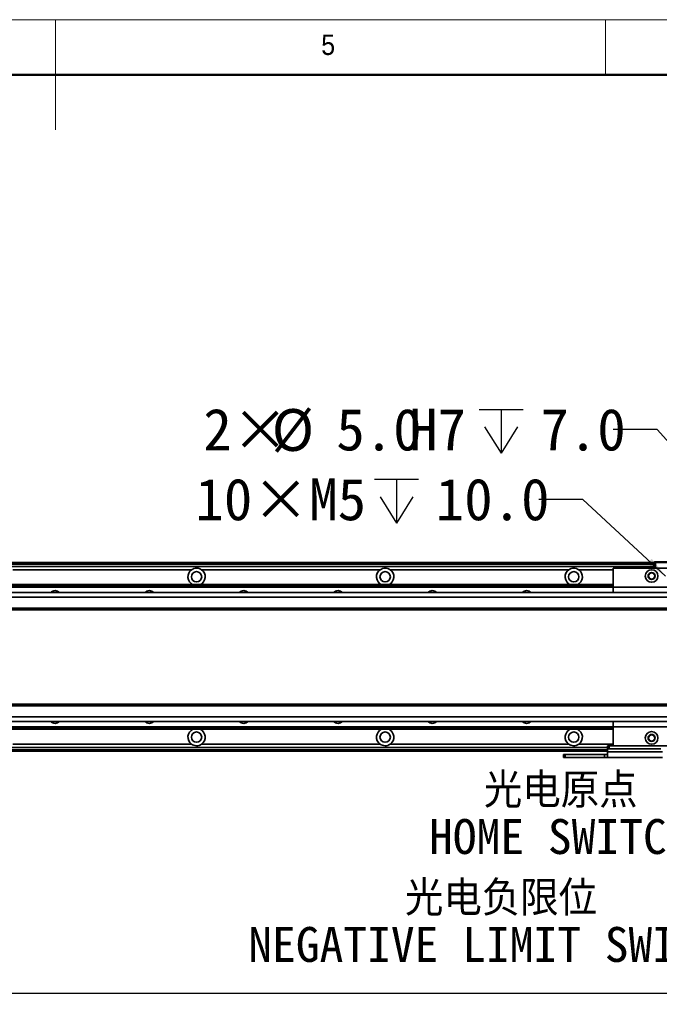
# Model space of a CAD drawing. Header units: millimetres. Extents: x 35 to 2905, y 35 to 2044.
# Tile 8 of 10: x 1447 to 1854, y 1418 to 2044. Entities that reach past the tile are written whole.
import ezdxf

# ---------------------------------------------------------------- set-up
doc = ezdxf.new("R2010")
doc.units = ezdxf.units.MM
doc.header["$LTSCALE"] = 7
doc.layers.add('黑色实线', color=7, linetype='Continuous')
doc.styles.add('SLDTEXTSTYLE1', font='Gothic.ttf', dxfattribs={"width": 0.913})
doc.styles.add('SLDTEXTSTYLE8', font='txt')
doc.styles.add('SLDTEXTSTYLE9', font='txt', dxfattribs={"bigfont": 'bigfont'})
doc.dimstyles.new('SLDDIMSTYLE3', dxfattribs={"dimtxt": 26.6, "dimasz": 14, "dimexe": 0, "dimexo": 0.0625, "dimgap": 6.65, "dimtad": 2, "dimdec": 1, "dimrnd": 1e-09, "dimzin": 4, "dimdsep": 46, "dimtxsty": 'SLDTEXTSTYLE8', "dimsah": 1, "dimcen": 0.09, "dimadec": 0, "dimazin": 1, "dimtfac": 1, "dimtdec": 1, "dimtofl": 0, "dimtmove": 0, "dimatfit": 3, "dimfxl": 0, "dimfrac": 2, "dimtolj": 1, "dimtzin": 12, "dimarcsym": 0})
doc.dimstyles.new('SLDDIMSTYLE4', dxfattribs={"dimtxt": 26.6, "dimasz": 14, "dimexe": 0, "dimexo": 0.0625, "dimgap": 6.65, "dimtad": 0, "dimtih": 1, "dimtoh": 1, "dimdec": 1, "dimrnd": 1e-09, "dimzin": 4, "dimdsep": 46, "dimtxsty": 'SLDTEXTSTYLE8', "dimsah": 1, "dimcen": 0, "dimadec": 0, "dimazin": 1, "dimtfac": 1, "dimtdec": 1, "dimtofl": 0, "dimtmove": 0, "dimatfit": 3, "dimfxl": 0, "dimfrac": 2, "dimtolj": 1, "dimtzin": 12, "dimarcsym": 0})
doc.dimstyles.new('SLDDIMSTYLE5', dxfattribs={"dimtxt": 26.6, "dimasz": 14, "dimexe": 0, "dimexo": 0.0625, "dimgap": 6.65, "dimtad": 0, "dimtih": 1, "dimtoh": 1, "dimdec": 1, "dimrnd": 1e-09, "dimzin": 12, "dimdsep": 46, "dimtxsty": 'SLDTEXTSTYLE8', "dimsah": 1, "dimcen": 0, "dimadec": 0, "dimazin": 3, "dimtfac": 1, "dimtdec": 1, "dimtofl": 0, "dimtmove": 0, "dimatfit": 3, "dimfxl": 0, "dimfrac": 2, "dimtolj": 1, "dimtzin": 12, "dimarcsym": 0})

# ---------------------------------------------------------------- blocks, each defined once
blk = doc.blocks.new('SW_SYMBOL_HOLE_DEPTH')
at = {"layer": '黑色实线', "color": 0}
for p, q in [((0, 6125), (5600, 6125)), ((2800, 6125), (2800, 525)), ((700, 3885), (2800, 525)), ((4900, 3885), (2800, 525))]:
    blk.add_line(p, q, dxfattribs=at)
blk = doc.blocks.new('_D_10')
at = {"layer": '黑色实线'}
for p, q in [((1852.91, 1783.27), (1824.91, 1783.27)), ((1935.65, 1690.44), (1852.91, 1783.27))]:
    blk.add_line(p, q, dxfattribs=at)
blk.add_solid([(1935.65, 1690.44), (1927.9, 1702.29), (1924.77, 1699.49)], dxfattribs=at)
at = {"layer": '黑色实线', "xscale": 0.004985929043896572, "yscale": 0.004985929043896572, "zscale": 0.004985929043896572}
blk.add_blockref('SW_SYMBOL_HOLE_DEPTH', (1739.64, 1765.55), dxfattribs=at)
at = {"layer": '黑色实线', "char_height": 26.6, "attachment_point": 1, "style": 'SLDTEXTSTYLE8'}
for s, insert in [('2×', (1564.14, 1796.56)), ('%%c', (1607.66, 1796.3)), ('5.0', (1648.76, 1796.56)), ('H7', (1695.09, 1796.56)), ('7.0', (1778.58, 1796.56))]:
    blk.add_mtext(s, dxfattribs=dict(at, insert=insert))
blk = doc.blocks.new('_D_13')
at = {"layer": '黑色实线'}
for p, q in [((1805.57, 1738.76), (1777.57, 1738.76)), ((1858.27, 1690), (1805.57, 1738.76))]:
    blk.add_line(p, q, dxfattribs=at)
blk.add_solid([(1858.27, 1690), (1849.42, 1701.05), (1846.57, 1697.97)], dxfattribs=at)
at = {"layer": '黑色实线', "xscale": 0.004985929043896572, "yscale": 0.004985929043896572, "zscale": 0.004985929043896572}
blk.add_blockref('SW_SYMBOL_HOLE_DEPTH', (1673.1, 1721.15), dxfattribs=at)
at = {"layer": '黑色实线', "char_height": 26.6, "attachment_point": 1, "style": 'SLDTEXTSTYLE8'}
for s, insert in [('10×M5', (1559.12, 1752.16)), ('10.0', (1712.03, 1752.16))]:
    blk.add_mtext(s, dxfattribs=dict(at, insert=insert))
blk = doc.blocks.new('_D_20')
at = {"layer": '黑色实线'}
for p, q in [((1949.82, 1507.11), (1949.82, 1417.6)), ((449.82, 1503.26), (449.82, 1417.6)), ((449.82, 1424.6), (1949.82, 1424.6))]:
    blk.add_line(p, q, dxfattribs=at)
for points in [[(449.82, 1424.6), (463.82, 1422.5), (463.82, 1426.7)], [(1949.82, 1424.6), (1935.82, 1426.7), (1935.82, 1422.5)]]:
    blk.add_solid(points, dxfattribs=at)
at = {"layer": '黑色实线', "insert": (1146.15, 1459.5), "char_height": 26.6, "attachment_point": 1, "style": 'SLDTEXTSTYLE8'}
blk.add_mtext('1500.0', dxfattribs=at)
blk = doc.blocks.new('SW_NOTE_5')
at = {"layer": '黑色实线', "color": 0, "char_height": 22.225, "attachment_point": 2}
for s, insert, style in [('光电原点', (-103.75, 40.63), 'SLDTEXTSTYLE9'), ('HOME SWITCH', (-104.34, 11.24), 'SLDTEXTSTYLE8')]:
    blk.add_mtext(s, dxfattribs=dict(at, insert=insert, style=style))
blk = doc.blocks.new('SW_NOTE_6')
at = {"layer": '黑色实线', "color": 0, "char_height": 22.225, "attachment_point": 2}
for s, insert, style in [('光电负限位', (-168.86, 40.31), 'SLDTEXTSTYLE9'), ('NEGATIVE LIMIT SWITCH', (-170.93, 10.92), 'SLDTEXTSTYLE8')]:
    blk.add_mtext(s, dxfattribs=dict(at, insert=insert, style=style))

msp = doc.modelspace()

# ---------------------------------------------------------------- linework, layer by layer
at = {"color": 7, "linetype": 'Continuous', "lineweight": 18}
for p, q in [((2905, 2044), (35, 2044)), ((1470, 2044), (1470, 1974)), ((1820, 2009), (1820, 2044)), ((70, 2009), (2870, 2009))]:
    msp.add_line(p, q, dxfattribs=at)
at = {"color": 7, "linetype": 'Continuous', "lineweight": 50}
msp.add_line((2870, 2009), (70, 2009), dxfattribs=at)
at = {"color": 7, "linetype": 'Continuous', "lineweight": 35}
for p, q in [((1850.82, 1698.57), (548.82, 1698.57)), ((548.82, 1698.37), (1850.82, 1698.37)), ((548.82, 1698.17), (1850.82, 1698.17)), ((1850.82, 1698.07), (548.82, 1698.07)), ((1850.82, 1698.77), (1851.12, 1699.07)), ((1850.82, 1695.07), (1850.82, 1698.77)), ((1851.82, 1698.77), (1850.82, 1698.77)), ((1851.12, 1699.07), (1851.94, 1699.07)), ((1851.82, 1698.77), (1851.94, 1699.07)), ((1873.82, 1698.77), (1851.82, 1698.77)), ((1851.82, 1698.77), (1851.82, 1695.07)), ((1851.94, 1699.07), (1873.69, 1699.07)), ((1850.82, 1696.07), (548.82, 1696.07)), ((1556.65, 1694.07), (1442.99, 1694.07)), ((1676.65, 1694.07), (1562.99, 1694.07)), ((1796.65, 1694.07), (1682.99, 1694.07)), ((2074.82, 1695.07), (1824.82, 1695.07)), ((1824.82, 1695.07), (1824.82, 1683.07)), ((2095.32, 1679.57), (304.32, 1679.57)), ((574.82, 1684.57), (1824.82, 1684.57)), ((574.82, 1684.27), (1824.82, 1684.27)), ((574.82, 1683.38), (1824.82, 1683.38)), ((574.82, 1683.08), (1824.82, 1683.08)), ((2074.82, 1683.07), (1824.82, 1683.07)), ((1824.82, 1683.07), (1824.82, 1679.57)), ((2095.32, 1676.57), (304.32, 1676.57)), ((2095.32, 1669.57), (304.32, 1669.57)), ((304.32, 1668.57), (2095.32, 1668.57)), ((2095.32, 1608.57), (304.32, 1608.57)), ((2095.32, 1607.57), (304.32, 1607.57)), ((2095.32, 1600.57), (304.32, 1600.57)), ((2095.32, 1597.57), (304.32, 1597.57)), ((1824.82, 1597.57), (1824.82, 1594.07)), ((574.82, 1594.06), (1824.82, 1594.06)), ((574.82, 1593.77), (1824.82, 1593.77)), ((574.82, 1592.87), (1824.82, 1592.87)), ((574.82, 1592.58), (1824.82, 1592.58)), ((2074.82, 1594.07), (1824.82, 1594.07)), ((1824.82, 1594.07), (1824.82, 1582.07)), ((1821.32, 1581.08), (580.32, 1581.08)), ((1821.32, 1578.57), (580.32, 1578.57)), ((1556.65, 1583.08), (1442.99, 1583.08)), ((1676.65, 1583.08), (1562.99, 1583.08)), ((1796.65, 1583.08), (1682.99, 1583.08)), ((1821.32, 1580.07), (1821.32, 1582.07)), ((1821.32, 1582.07), (1822.32, 1582.07)), ((1822.32, 1580.07), (1821.32, 1580.07)), ((1821.32, 1578.24), (1821.32, 1580.07)), ((1822.32, 1582.07), (1822.32, 1580.07)), ((1822.32, 1582.07), (1824.82, 1582.07)), ((1822.32, 1580.07), (1855.32, 1580.07)), ((2074.82, 1582.07), (1824.82, 1582.07)), ((1793.32, 1574.57), (1793.32, 1576.57)), ((1793.32, 1576.57), (1794.32, 1576.57)), ((1794.32, 1574.57), (1793.32, 1574.57)), ((1794.32, 1576.57), (1794.32, 1574.57)), ((1794.32, 1576.57), (1819.32, 1576.57)), ((1794.32, 1574.57), (1819.32, 1574.57)), ((1819.32, 1574.57), (1819.32, 1576.57)), ((1819.32, 1576.57), (1821.32, 1576.57)), ((1821.32, 1574.57), (1819.32, 1574.57)), ((1821.32, 1578.24), (1856.32, 1578.24)), ((1821.32, 1574.57), (1821.32, 1578.24)), ((1856.32, 1574.57), (1821.32, 1574.57))]:
    msp.add_line(p, q, dxfattribs=at)
at = {"color": 8, "linetype": 'Continuous', "lineweight": 35}
for p, q in [((1850.82, 1697.57), (548.82, 1697.57)), ((1824.82, 1694.07), (1802.99, 1694.07)), ((1821.32, 1579.57), (580.32, 1579.57)), ((1824.82, 1583.08), (1802.99, 1583.08))]:
    msp.add_line(p, q, dxfattribs=at)
at = {"color": 7, "linetype": 'Continuous', "lineweight": 35}
for centre, radius in [((1559.82, 1689.57), 3.3), ((1679.82, 1689.57), 3.3), ((1799.82, 1689.57), 3.3), ((1849.32, 1690.08), 4), ((1849.32, 1690.08), 2.25), ((1849.32, 1690.08), 2), ((1849.32, 1587.07), 4), ((1559.82, 1587.57), 3.3), ((1679.82, 1587.57), 3.3), ((1799.82, 1587.57), 3.3), ((1849.32, 1587.07), 2.25), ((1849.32, 1587.07), 2)]:
    msp.add_circle(centre, radius, dxfattribs=at)
for centre, radius, start, end in [((1559.82, 1689.57), 5.5, 125.18979, 245.50882), ((1559.82, 1689.57), 5.5, 294.49118, 54.81021), ((1679.82, 1689.57), 5.5, 125.18979, 245.50882), ((1679.82, 1689.57), 5.5, 294.49118, 54.81021), ((1799.82, 1689.57), 5.5, 125.18979, 245.50882), ((1799.82, 1689.57), 5.5, 294.49118, 54.81021), ((1469.82, 1677.07), 3.75, 41.91572, 138.08428), ((1529.82, 1677.07), 3.75, 41.91572, 138.08428), ((1589.82, 1677.07), 3.75, 41.91572, 138.08428), ((1649.82, 1677.07), 3.75, 41.91572, 138.08428), ((1709.82, 1677.07), 3.75, 41.91572, 138.08428), ((1769.82, 1677.07), 3.75, 41.91572, 138.08428), ((1469.82, 1600.08), 3.75, 221.91572, 318.08428), ((1529.82, 1600.08), 3.75, 221.91572, 318.08428), ((1589.82, 1600.08), 3.75, 221.91572, 318.08428), ((1649.82, 1600.08), 3.75, 221.91572, 318.08428), ((1709.82, 1600.08), 3.75, 221.91572, 318.08428), ((1769.82, 1600.08), 3.75, 221.91572, 318.08428), ((1559.82, 1587.57), 5.5, 114.49118, 234.81021), ((1559.82, 1587.57), 5.5, 305.18979, 65.50882), ((1679.82, 1587.57), 5.5, 114.49118, 234.81021), ((1679.82, 1587.57), 5.5, 305.18979, 65.50882), ((1799.82, 1587.57), 5.5, 114.49118, 234.81021), ((1799.82, 1587.57), 5.5, 305.18979, 65.50882)]:
    msp.add_arc(centre, radius, start, end, dxfattribs=at)
for points, knots in [([(1562.99, 1694.07), (1562.53, 1694.34), (1561.58, 1694.89), (1559.89, 1695.15), (1558.15, 1694.94), (1557.15, 1694.36), (1556.65, 1694.07)], [0, 0, 0, 0, 0.235694, 0.486464, 0.744851, 1, 1, 1, 1]), ([(1682.99, 1694.07), (1682.53, 1694.34), (1681.58, 1694.89), (1679.89, 1695.15), (1678.15, 1694.94), (1677.15, 1694.36), (1676.65, 1694.07)], [0, 0, 0, 0, 0.235694, 0.486464, 0.744851, 1, 1, 1, 1]), ([(1802.99, 1694.07), (1802.53, 1694.34), (1801.58, 1694.89), (1799.89, 1695.15), (1798.15, 1694.94), (1797.15, 1694.36), (1796.65, 1694.07)], [0, 0, 0, 0, 0.235694, 0.486464, 0.744851, 1, 1, 1, 1]), ([(1556.65, 1583.08), (1557.11, 1582.81), (1558.05, 1582.25), (1559.74, 1581.99), (1561.48, 1582.21), (1562.49, 1582.79), (1562.99, 1583.08)], [0, 0, 0, 0, 0.235694, 0.486481, 0.744851, 1, 1, 1, 1]), ([(1676.65, 1583.08), (1677.11, 1582.81), (1678.05, 1582.25), (1679.74, 1581.99), (1681.48, 1582.21), (1682.49, 1582.79), (1682.99, 1583.08)], [0, 0, 0, 0, 0.235694, 0.486481, 0.744851, 1, 1, 1, 1]), ([(1796.65, 1583.08), (1797.11, 1582.81), (1798.05, 1582.25), (1799.74, 1581.99), (1801.48, 1582.21), (1802.49, 1582.79), (1802.99, 1583.08)], [0, 0, 0, 0, 0.235694, 0.486481, 0.744851, 1, 1, 1, 1])]:
    msp.add_open_spline(points, degree=3, knots=knots, dxfattribs=at)

# ---------------------------------------------------------------- block references
at = {"layer": '黑色实线', "color": 7}
for name, p in [('SW_NOTE_5', (1895.27, 1524.21)), ('SW_NOTE_6', (1922.42, 1455.87))]:
    msp.add_blockref(name, p, dxfattribs=at)

# ---------------------------------------------------------------- texts
at = {"color": 7, "linetype": 'Continuous', "lineweight": 0, "insert": (1639.17, 2034.52), "char_height": 12.96, "attachment_point": 1, "style": 'SLDTEXTSTYLE1'}
msp.add_mtext('5', dxfattribs=at)

# ---------------------------------------------------------------- dimensions: what is measured, and where the dimension line sits
at = {"layer": '黑色实线'}
dim = msp.add_diameter_dim_2p(p1=(1938.98, 1686.71), p2=(1935.65, 1690.44), text='2×<>H7{\\fGDT;x}7.0', dimstyle='SLDDIMSTYLE4', dxfattribs=at)
dim.commit()
dim.dimension.update_dxf_attribs({"geometry": '_D_10', "text_midpoint": (1694.53, 1783.27), "dimtype": 163})
dim = msp.add_diameter_dim_2p(p1=(1861.36, 1687.15), p2=(1858.27, 1690), text='10×M5{\\fGDT;x}10.0', dimstyle='SLDDIMSTYLE5', override={"dimpost": '<>'}, dxfattribs=at)
dim.commit()
dim.dimension.update_dxf_attribs({"geometry": '_D_13', "text_midpoint": (1668.35, 1738.76), "dimtype": 163})
dim = msp.add_linear_dim(base=(1949.82, 1424.6), p1=(449.82, 1512.15), p2=(1949.82, 1516), dimstyle='SLDDIMSTYLE3', dxfattribs=at)
dim.commit()
dim.dimension.update_dxf_attribs({"geometry": '_D_20', "text_midpoint": (1198.13, 1424.6), "dimtype": 160})

doc.saveas('drawing.dxf')
